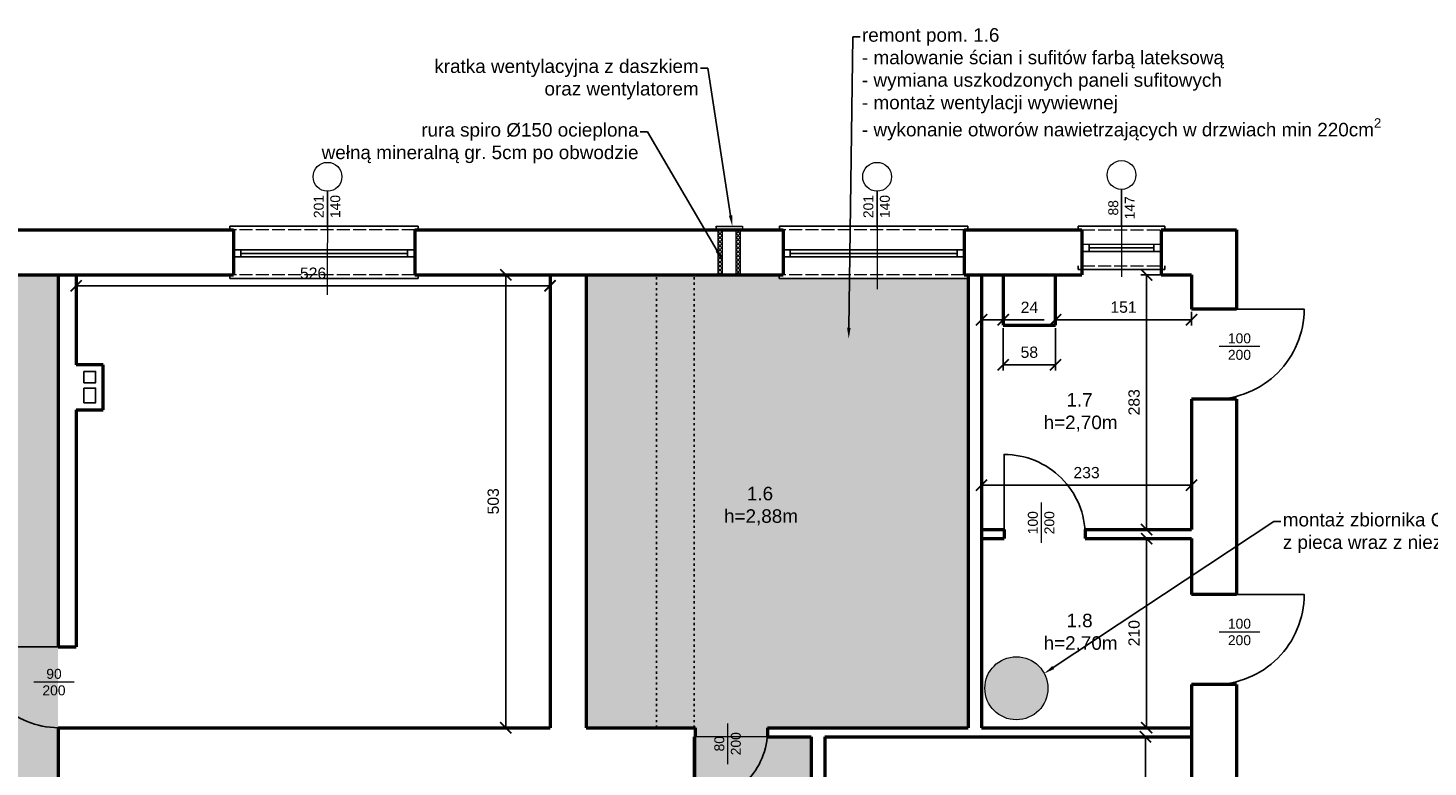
# Model space of a CAD drawing. Header units: metres. Extents: x 158874 to 185002, y -166493 to -154354.
# Tile 43 of 95: x 178616 to 180170, y -158533 to -157712. Entities that reach past the tile are written whole.
import ezdxf
from ezdxf import colors
from ezdxf.entities.mleader import LeaderData, LeaderLine
from ezdxf.math import Vec2, Vec3

# ---------------------------------------------------------------- set-up
doc = ezdxf.new("R2010")
doc.units = ezdxf.units.M
doc.linetypes.add('ACAD_ISO02W100', pattern=[15, 12, -3])
doc.linetypes.add('ACAD_ISO03W100', pattern=[30, 12, -18])
for name, color, linetype, lineweight in [('2 (średnia)', 1, 'Continuous', 25), ('3 (cienka przerywana)', 252, 'ACAD_ISO02W100', 13), ('3 (cienka)', 252, 'Continuous', 9), ('cienka25', 5, 'Continuous', 25), ('gruba50', 7, 'Continuous', 50), ('Wymiarowanie', 1, 'Continuous', 9), ('wymiarowanie9', 1, 'Continuous', 9)]:
    doc.layers.add(name, color=color, linetype=linetype, lineweight=lineweight)
doc.styles.add('Opisowy', font='arial.ttf')
doc.styles.get("Standard").update_dxf_attribs({"font": 'arial.ttf'})
doc.dimstyles.new('Kopia Opisowy', dxfattribs={"dimscale": 0, "dimtxt": 2.5, "dimasz": 2.5, "dimexe": 1.25, "dimexo": 0.625, "dimgap": 1.5, "dimtad": 1, "dimdec": 0, "dimtxsty": 'Opisowy', "dimblk": 'ARCHTICK', "dimcen": 2.5, "dimadec": 0, "dimazin": 0, "dimtfac": 1, "dimtdec": 0, "dimtmove": 0, "dimatfit": 3, "dimldrblk": 'NONE', "dimfxl": 1, "dimarcsym": 0})

# ---------------------------------------------------------------- blocks, each defined once
blk = doc.blocks.new('*U355')
at = {"color": 0, "linetype": 'ByBlock', "ltscale": 10}
blk.add_lwpolyline([(-1000, 0), (-1000, -1000, 0.414214), (0, 0)], format="xyb", dxfattribs=at)
blk = doc.blocks.new('*U356')
at = {"color": 0, "linetype": 'ByBlock', "ltscale": 10}
blk.add_lwpolyline([(0, 0), (0, -1250, -0.414214), (-1250, 0)], format="xyb", dxfattribs=at)
blk = doc.blocks.new('_ArchTick')
at = {"color": 0, "linetype": 'ByBlock', "const_width": 0.15}
blk.add_lwpolyline([(-0.5, -0.5), (0.5, 0.5)], dxfattribs=at)
blk = doc.blocks.new('*D431')
at = {"layer": 'Defpoints', "color": 0, "ltscale": 0.2, "transparency": 16777216}
for p in [(178669.3, -157998.2), (179195.3, -157998.2), (179195.3, -157998.2)]:
    blk.add_point(p, dxfattribs=at)
at = {"layer": 'wymiarowanie9', "color": 0, "lineweight": -2, "ltscale": 0.2, "transparency": 16777216}
for p, q in [((178669.3, -157995), (178669.3, -157991.9)), ((178669.3, -157998.2), (179195.3, -157998.2)), ((179195.3, -157995), (179195.3, -157991.9))]:
    blk.add_line(p, q, dxfattribs=at)
at = {"layer": 'wymiarowanie9', "color": 0, "lineweight": -2, "ltscale": 0.2, "transparency": 16777216, "xscale": 12.5, "yscale": 12.5, "zscale": 12.5, "rotation": 180}
blk.add_blockref('_ArchTick', (178669.3, -157998.2), dxfattribs=at)
at = {"layer": 'wymiarowanie9', "color": 0, "lineweight": -2, "ltscale": 0.2, "transparency": 16777216, "xscale": 12.5, "yscale": 12.5, "zscale": 12.5}
blk.add_blockref('_ArchTick', (179195.3, -157998.2), dxfattribs=at)
at = {"layer": 'wymiarowanie9', "color": 0, "ltscale": 0.2, "transparency": 16777216, "insert": (178932.3, -157984.3), "char_height": 12.5, "attachment_point": 5, "style": 'Opisowy'}
blk.add_mtext('526', dxfattribs=at)
blk = doc.blocks.new('_None')
blk = doc.blocks.new('*D432')
at = {"layer": 'Defpoints', "color": 0, "ltscale": 0.2, "transparency": 16777216}
for p in [(179674.3, -158035.9), (179698.3, -158035.9), (179698.3, -158035.9)]:
    blk.add_point(p, dxfattribs=at)
at = {"layer": 'wymiarowanie9', "color": 0, "lineweight": -2, "ltscale": 0.2, "transparency": 16777216}
for p, q in [((179674.3, -158032.8), (179674.3, -158029.7)), ((179698.3, -158032.8), (179698.3, -158029.7)), ((179674.3, -158035.9), (179698.3, -158035.9)), ((179698.3, -158035.9), (179743.9, -158035.9))]:
    blk.add_line(p, q, dxfattribs=at)
at = {"layer": 'wymiarowanie9', "color": 0, "lineweight": -2, "ltscale": 0.2, "transparency": 16777216, "xscale": 12.5, "yscale": 12.5, "zscale": 12.5, "rotation": 180}
blk.add_blockref('_ArchTick', (179674.3, -158035.9), dxfattribs=at)
at = {"layer": 'wymiarowanie9', "color": 0, "lineweight": -2, "ltscale": 0.2, "transparency": 16777216, "xscale": 12.5, "yscale": 12.5, "zscale": 12.5}
blk.add_blockref('_ArchTick', (179698.3, -158035.9), dxfattribs=at)
at = {"layer": 'wymiarowanie9', "color": 0, "ltscale": 0.2, "transparency": 16777216, "insert": (179727.4, -158022.1), "char_height": 12.5, "attachment_point": 5, "style": 'Opisowy'}
blk.add_mtext('24', dxfattribs=at)
blk = doc.blocks.new('*D433')
at = {"layer": 'Defpoints', "color": 0, "ltscale": 0.2, "transparency": 16777216}
for p in [(179907.3, -158024.1), (179756.3, -158035.9), (179756.3, -158035.9)]:
    blk.add_point(p, dxfattribs=at)
at = {"layer": 'wymiarowanie9', "color": 0, "lineweight": -2, "ltscale": 0.2, "transparency": 16777216}
for p, q in [((179756.3, -158032.8), (179756.3, -158029.7)), ((179907.3, -158027.2), (179907.3, -158042.2)), ((179907.3, -158035.9), (179756.3, -158035.9))]:
    blk.add_line(p, q, dxfattribs=at)
at = {"layer": 'wymiarowanie9', "color": 0, "lineweight": -2, "ltscale": 0.2, "transparency": 16777216, "xscale": 12.5, "yscale": 12.5, "zscale": 12.5, "rotation": 180}
blk.add_blockref('_ArchTick', (179756.3, -158035.9), dxfattribs=at)
at = {"layer": 'wymiarowanie9', "color": 0, "lineweight": -2, "ltscale": 0.2, "transparency": 16777216, "xscale": 12.5, "yscale": 12.5, "zscale": 12.5}
blk.add_blockref('_ArchTick', (179907.3, -158035.9), dxfattribs=at)
at = {"layer": 'wymiarowanie9', "color": 0, "ltscale": 0.2, "transparency": 16777216, "insert": (179831.8, -158022), "char_height": 12.5, "attachment_point": 5, "style": 'Opisowy'}
blk.add_mtext('151', dxfattribs=at)
blk = doc.blocks.new('*D434')
at = {"layer": 'Defpoints', "color": 0, "ltscale": 0.2, "transparency": 16777216}
for p in [(179907.3, -158219.7), (179674.3, -158269.1), (179907.3, -158269.1)]:
    blk.add_point(p, dxfattribs=at)
at = {"layer": 'wymiarowanie9', "color": 0, "lineweight": -2, "ltscale": 0.2, "transparency": 16777216}
for p, q in [((179674.3, -158266), (179674.3, -158213.4)), ((179674.3, -158219.7), (179907.3, -158219.7)), ((179907.3, -158266), (179907.3, -158213.4))]:
    blk.add_line(p, q, dxfattribs=at)
at = {"layer": 'wymiarowanie9', "color": 0, "lineweight": -2, "ltscale": 0.2, "transparency": 16777216, "xscale": 12.5, "yscale": 12.5, "zscale": 12.5, "rotation": 180}
blk.add_blockref('_ArchTick', (179674.3, -158219.7), dxfattribs=at)
at = {"layer": 'wymiarowanie9', "color": 0, "lineweight": -2, "ltscale": 0.2, "transparency": 16777216, "xscale": 12.5, "yscale": 12.5, "zscale": 12.5}
blk.add_blockref('_ArchTick', (179907.3, -158219.7), dxfattribs=at)
at = {"layer": 'wymiarowanie9', "color": 0, "ltscale": 0.2, "transparency": 16777216, "insert": (179790.8, -158205.8), "char_height": 12.5, "attachment_point": 5, "style": 'Opisowy'}
blk.add_mtext('233', dxfattribs=at)
blk = doc.blocks.new('*D435')
at = {"layer": 'Defpoints', "color": 0, "ltscale": 0.2, "transparency": 16777216}
for p in [(179882.7, -157986.1), (179857.4, -158269.1), (179892.2, -158269.1)]:
    blk.add_point(p, dxfattribs=at)
at = {"layer": 'wymiarowanie9', "color": 0, "lineweight": -2, "ltscale": 0.2, "transparency": 16777216}
for p, q in [((179879.6, -157986.1), (179851.2, -157986.1)), ((179857.4, -157986.1), (179857.4, -158269.1)), ((179889, -158269.1), (179851.2, -158269.1))]:
    blk.add_line(p, q, dxfattribs=at)
at = {"layer": 'wymiarowanie9', "color": 0, "lineweight": -2, "ltscale": 0.2, "transparency": 16777216, "xscale": 12.5, "yscale": 12.5, "zscale": 12.5}
for p, rotation in [((179857.4, -157986.1), 90), ((179857.4, -158269.1), 270)]:
    blk.add_blockref('_ArchTick', p, dxfattribs=dict(at, rotation=rotation))
at = {"layer": 'wymiarowanie9', "color": 0, "ltscale": 0.2, "transparency": 16777216, "insert": (179843.6, -158127.6), "char_height": 12.5, "attachment_point": 5, "rotation": 90, "style": 'Opisowy'}
blk.add_mtext('283', dxfattribs=at)
blk = doc.blocks.new('*D436')
at = {"layer": 'Defpoints', "color": 0, "ltscale": 0.2, "transparency": 16777216}
for p in [(179698.3, -158042.1), (179756.3, -158042.1), (179756.3, -158086)]:
    blk.add_point(p, dxfattribs=at)
at = {"layer": 'wymiarowanie9', "color": 0, "lineweight": -2, "ltscale": 0.2, "transparency": 16777216}
for p, q in [((179698.3, -158045.2), (179698.3, -158092.2)), ((179756.3, -158045.2), (179756.3, -158092.2)), ((179698.3, -158086), (179756.3, -158086))]:
    blk.add_line(p, q, dxfattribs=at)
at = {"layer": 'wymiarowanie9', "color": 0, "lineweight": -2, "ltscale": 0.2, "transparency": 16777216, "xscale": 12.5, "yscale": 12.5, "zscale": 12.5, "rotation": 180}
blk.add_blockref('_ArchTick', (179698.3, -158086), dxfattribs=at)
at = {"layer": 'wymiarowanie9', "color": 0, "lineweight": -2, "ltscale": 0.2, "transparency": 16777216, "xscale": 12.5, "yscale": 12.5, "zscale": 12.5}
blk.add_blockref('_ArchTick', (179756.3, -158086), dxfattribs=at)
at = {"layer": 'wymiarowanie9', "color": 0, "ltscale": 0.2, "transparency": 16777216, "insert": (179727.3, -158072.1), "char_height": 12.5, "attachment_point": 5, "style": 'Opisowy'}
blk.add_mtext('58', dxfattribs=at)
blk = doc.blocks.new('*D437')
at = {"layer": 'Defpoints', "color": 0, "ltscale": 0.2, "transparency": 16777216}
for p in [(179195.3, -157986.1), (179146.2, -158489.1), (179195.3, -158489.1)]:
    blk.add_point(p, dxfattribs=at)
at = {"layer": 'wymiarowanie9', "color": 0, "lineweight": -2, "ltscale": 0.2, "transparency": 16777216}
for p, q in [((179192.2, -157986.1), (179140, -157986.1)), ((179146.2, -157986.1), (179146.2, -158489.1)), ((179192.2, -158489.1), (179140, -158489.1))]:
    blk.add_line(p, q, dxfattribs=at)
at = {"layer": 'wymiarowanie9', "color": 0, "lineweight": -2, "ltscale": 0.2, "transparency": 16777216, "xscale": 12.5, "yscale": 12.5, "zscale": 12.5}
for p, rotation in [((179146.2, -157986.1), 90), ((179146.2, -158489.1), 270)]:
    blk.add_blockref('_ArchTick', p, dxfattribs=dict(at, rotation=rotation))
at = {"layer": 'wymiarowanie9', "color": 0, "ltscale": 0.2, "transparency": 16777216, "insert": (179132.3, -158237.6), "char_height": 12.5, "attachment_point": 5, "rotation": 90, "style": 'Opisowy'}
blk.add_mtext('503', dxfattribs=at)
blk = doc.blocks.new('*U360')
at = {"color": 0, "linetype": 'ByBlock', "ltscale": 10}
blk.add_lwpolyline([(0, 0), (0, 1125, 0.414214), (-1125, 0)], format="xyb", dxfattribs=at)
blk = doc.blocks.new('*D428')
at = {"layer": 'Defpoints', "color": 0, "ltscale": 0.2, "transparency": 16777216}
for p in [(179857.5, -158279.1), (179857.5, -158489.1), (179857.5, -158489.1)]:
    blk.add_point(p, dxfattribs=at)
at = {"layer": 'wymiarowanie9', "color": 0, "lineweight": -2, "ltscale": 0.2, "transparency": 16777216}
for p, q in [((179857.5, -158279.1), (179857.5, -158489.1)), ((179860.6, -158279.1), (179863.7, -158279.1)), ((179860.6, -158489.1), (179863.7, -158489.1))]:
    blk.add_line(p, q, dxfattribs=at)
at = {"layer": 'wymiarowanie9', "color": 0, "lineweight": -2, "ltscale": 0.2, "transparency": 16777216, "xscale": 12.5, "yscale": 12.5, "zscale": 12.5}
for p, rotation in [((179857.5, -158279.1), 90), ((179857.5, -158489.1), 270)]:
    blk.add_blockref('_ArchTick', p, dxfattribs=dict(at, rotation=rotation))
at = {"layer": 'wymiarowanie9', "color": 0, "ltscale": 0.2, "transparency": 16777216, "insert": (179843.6, -158384.1), "char_height": 12.5, "attachment_point": 5, "rotation": 90, "style": 'Opisowy'}
blk.add_mtext('210', dxfattribs=at)
blk = doc.blocks.new('*D429')
at = {"layer": 'Defpoints', "color": 0, "ltscale": 0.2, "transparency": 16777216}
for p in [(179856.1, -158499.1), (179856.1, -158811.1), (179856.1, -158811.1)]:
    blk.add_point(p, dxfattribs=at)
at = {"layer": 'wymiarowanie9', "color": 0, "lineweight": -2, "ltscale": 0.2, "transparency": 16777216}
for p, q in [((179856.1, -158499.1), (179856.1, -158811.1)), ((179859.2, -158499.1), (179862.4, -158499.1)), ((179859.2, -158811.1), (179862.4, -158811.1))]:
    blk.add_line(p, q, dxfattribs=at)
at = {"layer": 'wymiarowanie9', "color": 0, "lineweight": -2, "ltscale": 0.2, "transparency": 16777216, "xscale": 12.5, "yscale": 12.5, "zscale": 12.5}
for p, rotation in [((179856.1, -158499.1), 90), ((179856.1, -158811.1), 270)]:
    blk.add_blockref('_ArchTick', p, dxfattribs=dict(at, rotation=rotation))
at = {"layer": 'wymiarowanie9', "color": 0, "ltscale": 0.2, "transparency": 16777216, "insert": (179842.2, -158655.1), "char_height": 12.5, "attachment_point": 5, "rotation": 90, "style": 'Opisowy'}
blk.add_mtext('312', dxfattribs=at)
blk = doc.blocks.new('*U361')
at = {"color": 0, "linetype": 'ByBlock', "ltscale": 10}
blk.add_lwpolyline([(-1125, 0), (-1125, -1125, 0.414214), (0, 0)], format="xyb", dxfattribs=at)

msp = doc.modelspace()

# ---------------------------------------------------------------- hatches: boundary and pattern name
at = {"layer": 'wymiarowanie9', "ltscale": 0.2}
h = msp.add_hatch(color=256, dxfattribs=at)
h.dxf.hatch_style = 1
h.paths.add_polyline_path([(179379.7, -157932.1), (179379.7, -157936.1), (179408.8, -157936.1), (179408.8, -157932.1)])
h = msp.add_hatch(dxfattribs=at)
h.set_pattern_fill('ANSI37', color=256, angle=90)
h.set_pattern_definition([(135, (20247.027, -337893.421), (-2.24506403, -2.24506403), []), (225, (20247.027, -337893.421), (2.24506403, -2.24506403), [])])
h.paths.add_polyline_path([(179381.8, -157936.1), (179381.8, -157986.1), (179386.8, -157986.1), (179386.8, -157936.1)])
h.paths.add_polyline_path([(179401.8, -157936.1), (179401.8, -157986.1), (179406.8, -157986.1), (179406.8, -157936.1)])
at = {"layer": 'wymiarowanie9', "ltscale": 0.2, "transparency": 33554508}
h = msp.add_hatch(color=3, dxfattribs=at)
h.dxf.hatch_style = 1
h.paths.add_polyline_path([(178649.3, -158561.1), (178649.3, -158489.1), (178649.3, -158399.1), (178649.3, -157986.1), (178084.3, -157986.1), (178084.3, -158170.4), (178088.3, -158170.4), (178088.3, -158383.4), (178084.3, -158383.4), (178084.3, -158420), (178088.3, -158420), (178088.3, -158633), (178084.3, -158633), (178084.3, -158675.2), (178088.3, -158675.2), (178088.3, -158888.2), (178084.3, -158888.2), (178084.3, -158926.3), (178088.3, -158926.3), (178088.3, -159139.3), (178084.3, -159139.3), (178084.3, -159299.1), (178286.8, -159299.1), (178406.8, -159299.1), (178649.3, -159299.1), (178649.3, -158791.1)])
h = msp.add_hatch(color=5, dxfattribs=at)
h.dxf.hatch_style = 1
h.paths.add_polyline_path([(179659.3, -157990.1), (179449.7, -157990.1), (179449.7, -157986.1), (179355.3, -157986.1), (179355.3, -158489.1), (179356.7, -158489.1), (179356.7, -158499.1), (179436.7, -158499.1), (179436.7, -158489.1), (179659.3, -158489.1)])
h.paths.add_polyline_path([(179355.3, -157986.1), (179313.3, -157986.1), (179313.3, -158489.1), (179355.3, -158489.1)])
h.paths.add_polyline_path([(179313.3, -157986.1), (179235.3, -157986.1), (179235.3, -158489.1), (179313.3, -158489.1)])
h.paths.add_polyline_path([(179413, -158522.4), (179413, -158491.2), (179371.9, -158491.2), (179371.9, -158522.4)], flags=9)
h = msp.add_hatch(color=1, dxfattribs=at)
h.dxf.hatch_style = 1
h.paths.add_polyline_path([(179677.9, -158445.3, 1), (179747.9, -158445.3, 1)])
at = {"layer": 'wymiarowanie9', "ltscale": 0.2, "true_color": 0x93278f, "transparency": 33554508}
h = msp.add_hatch(color=217, dxfattribs=at)
h.dxf.hatch_style = 1
h.paths.add_polyline_path([(179505.6, -158623.4), (179536.8, -158623.4), (179536.8, -158582.3), (179505.6, -158582.3)], flags=24)
edge = h.paths.add_edge_path()
edge.add_line((179485.3, -159041.1), (179485.3, -158499.1))
edge.add_line((179485.3, -158499.1), (179436.7, -158499.1))
edge.add_line((179436.7, -158499.1), (179356.7, -158499.1))
edge.add_line((179356.7, -158499.1), (179355.3, -158499.1))
edge.add_line((179355.3, -158499.1), (179355.3, -159010.1))
edge.add_line((179355.3, -159010.1), (179355.3, -159103.1))
edge.add_line((179355.3, -159103.1), (179355.3, -159299.1))
edge.add_line((179355.3, -159299.1), (179379.6, -159299.1))
edge.add_line((179379.6, -159299.1), (179469.6, -159299.1))
edge.add_line((179469.6, -159299.1), (179485.3, -159299.1))
edge.add_line((179485.3, -159299.1), (179485.3, -159121.1))
edge.add_line((179485.3, -159121.1), (179492.8, -159121.1))
edge.add_arc((179492.8, -159041.1), 80, 270, 275.3794)
edge.add_line((179500.3, -159120.7), (179500.3, -159041.1))
edge.add_line((179500.3, -159041.1), (179492.8, -159041.1))
edge.add_line((179492.8, -159041.1), (179485.3, -159041.1))

# ---------------------------------------------------------------- linework, layer by layer
at = {"layer": '2 (średnia)', "color": 0}
for p, q in [((179049.1, -157932.1), (178840, -157932.1)), ((178840, -157932.1), (178840, -157936.1)), ((179049.1, -157932.1), (179049.1, -157936.1)), ((179659.1, -157932.1), (179449.9, -157932.1)), ((179449.9, -157932.1), (179449.9, -157936.1)), ((179659.1, -157932.1), (179659.1, -157936.1)), ((179781.6, -157932.1), (179877.6, -157932.1)), ((179781.6, -157932.1), (179781.6, -157936.1)), ((179877.6, -157932.1), (179877.6, -157936.1)), ((179785.6, -157952.1), (179873.6, -157952.2)), ((179793.6, -157952.1), (179793.6, -157960.1)), ((179793.6, -157956.1), (179865.6, -157956.1)), ((179865.6, -157952.2), (179865.6, -157960.1)), ((179045.1, -157958.2), (178844.1, -157958.2)), ((179045.1, -157966.2), (178844.1, -157966.1)), ((178852, -157966.1), (178852, -157958.2)), ((179037.1, -157962.2), (178852, -157962.2)), ((179037.1, -157966.2), (179037.1, -157958.2)), ((179655.1, -157958.2), (179454.1, -157958.2)), ((179655.1, -157966.2), (179454.1, -157966.1)), ((179462, -157966.1), (179462, -157958.2)), ((179647.1, -157962.2), (179462, -157962.2)), ((179647.1, -157966.2), (179647.1, -157958.2)), ((179785.6, -157960.1), (179873.6, -157960.1)), ((178839.8, -157986.1), (178839.8, -157990.1)), ((179049.1, -157990.1), (179049.1, -157986.1)), ((179449.7, -157986.1), (179449.7, -157990.1)), ((179659.1, -157990.1), (179659.1, -157986.1)), ((179781.6, -157980.1), (179781.6, -157976.1)), ((179781.6, -157980.1), (179877.6, -157980.1)), ((179877.6, -157980.1), (179877.6, -157976.1)), ((179049.1, -157990.1), (178839.8, -157990.1)), ((179659.1, -157990.1), (179449.7, -157990.1))]:
    msp.add_line(p, q, dxfattribs=at)
at = {"layer": '2 (średnia)', "color": 1}
msp.add_line((179379.7, -157932.1), (179379.7, -157936.1), dxfattribs=at)
at = {"layer": '3 (cienka przerywana)', "color": 0, "ltscale": 1.2}
for p, q in [((179045.1, -157936.1), (178844.1, -157936.1)), ((179655.1, -157936.1), (179454.1, -157936.1)), ((179785.6, -157936.1), (179873.6, -157936.1)), ((179045.1, -157986.1), (178844.1, -157986.1)), ((179655.1, -157986.1), (179454.1, -157986.1)), ((179785.6, -157976.1), (179873.6, -157976.1))]:
    msp.add_line(p, q, dxfattribs=at)
at = {"layer": '3 (cienka)', "color": 0}
for p, q in [((178948.3, -157893.1), (178947.9, -158008.3)), ((178948.3, -157934.1), (178948.3, -157893.1)), ((179558.3, -157934.1), (179558.3, -157893.1)), ((179558.3, -157893.1), (179558.3, -158002)), ((179829.6, -157932.1), (179829.6, -157891.1)), ((179829.6, -157891.1), (179829.6, -157988.1)), ((179983, -158065.8), (179938.1, -158065.8)), ((179740.4, -158238.9), (179740.4, -158283.9)), ((179983, -158382.8), (179938.1, -158382.8)), ((178667.2, -158438.5), (178622.2, -158438.5)), ((179392.4, -158484.4), (179392.4, -158529.4))]:
    msp.add_line(p, q, dxfattribs=at)
for centre in [(178948.3, -157877.1), (179558.3, -157877.1), (179829.6, -157875.1)]:
    msp.add_circle(centre, 16, dxfattribs=at)
at = {"layer": 'cienka25', "color": 0, "linetype": 'ACAD_ISO03W100', "ltscale": 0.2}
for p, q in [((179313.3, -158489.1), (179313.3, -157986.1)), ((179355.3, -158489.1), (179355.3, -157986.1))]:
    msp.add_line(p, q, dxfattribs=at)
at = {"layer": 'cienka25', "color": 0, "ltscale": 0.2}
for points in [[(178677.9, -158093.3), (178690.8, -158093.3), (178690.8, -158106), (178677.9, -158106)], [(178677.9, -158111.8), (178690.8, -158111.8), (178690.8, -158128.1), (178677.9, -158128.1)]]:
    msp.add_lwpolyline(points, close=True, dxfattribs=at)
at = {"layer": 'gruba50', "color": 0, "ltscale": 0.2}
for p, q in [((178034.3, -157936.1), (178844.1, -157936.1)), ((178844.1, -157936.1), (178844.1, -157986.1)), ((179045.1, -157936.1), (179454.1, -157936.1)), ((179045.1, -157936.1), (179045.1, -157986.1)), ((179454.1, -157936.1), (179454.1, -157986.1)), ((179655.1, -157936.1), (179785.6, -157936.1)), ((179655.1, -157936.1), (179655.1, -157986.1)), ((179785.6, -157936.1), (179785.6, -157986.1)), ((179873.6, -157936.1), (179957.3, -157936.1)), ((179873.6, -157936.1), (179873.6, -157986.1)), ((179957.3, -157936.1), (179957.3, -158024.1)), ((178084.3, -157986.1), (178844.1, -157986.1)), ((178649.3, -157986.1), (178649.3, -158399.1)), ((178669.3, -157986.1), (178669.3, -158086.1)), ((179045.1, -157986.1), (179454.1, -157986.1)), ((179195.3, -157986.1), (179195.3, -158489.1)), ((179235.3, -157986.1), (179235.3, -158489.1)), ((179655.1, -157986.1), (179785.6, -157986.1)), ((179659.3, -157986.1), (179659.3, -158489.1)), ((179674.3, -157986.1), (179674.3, -158489.1)), ((179674.3, -157986.1), (179698.3, -157986.1)), ((179698.3, -157986.1), (179698.3, -158042.1)), ((179756.3, -158042.1), (179756.3, -157986.1)), ((179873.6, -157986.1), (179907.3, -157986.1)), ((179907.3, -157986.1), (179907.3, -158024.1)), ((179957.3, -158024.1), (179907.3, -158024.1)), ((179698.3, -158042.1), (179756.3, -158042.1)), ((178699.3, -158136.1), (178699.3, -158086.1)), ((179907.3, -158124.1), (179907.3, -158269.1)), ((179957.3, -158124.1), (179907.3, -158124.1)), ((179957.3, -158124.1), (179957.3, -158341.1)), ((178669.3, -158136.1), (178669.3, -158399.1)), ((178669.3, -158136.1), (178699.3, -158136.1)), ((179674.3, -158269.1), (179699.3, -158269.1)), ((179674.3, -158279.1), (179699.3, -158279.1)), ((179699.3, -158269.1), (179699.3, -158279.1)), ((179789.3, -158269.1), (179907.3, -158269.1)), ((179789.3, -158269.1), (179789.3, -158279.1)), ((179789.3, -158279.1), (179907.3, -158279.1)), ((179907.3, -158279.1), (179907.3, -158341.1)), ((178649.3, -158399.1), (178669.3, -158399.1)), ((179907.3, -158441.1), (179907.3, -158548)), ((179957.3, -158441.1), (179957.3, -158548)), ((178649.3, -158489.1), (179195.3, -158489.1)), ((178649.3, -158489.1), (178649.3, -158561.1)), ((179235.3, -158489.1), (179356.7, -158489.1)), ((179355.3, -158499.1), (179356.7, -158499.1)), ((179356.7, -158499.1), (179356.7, -158489.1)), ((179436.7, -158489.1), (179659.3, -158489.1)), ((179436.7, -158489.1), (179436.7, -158499.1)), ((179436.7, -158499.1), (179485.3, -158499.1)), ((179500.3, -158499.1), (179907.3, -158499.1)), ((179674.3, -158489.1), (179907.3, -158489.1))]:
    msp.add_line(p, q, dxfattribs=at)
for points in [[(178699.3, -158086.1), (178669.3, -158086.1)], [(179957.3, -158341.1), (179907.3, -158341.1)], [(179957.3, -158441.1), (179907.3, -158441.1)], [(179355.3, -158499.1), (179355.3, -159010.1)], [(179485.3, -158499.1), (179485.3, -158561.1)], [(179500.3, -158499.1), (179500.3, -158561.1)]]:
    msp.add_lwpolyline(points, dxfattribs=at)
at = {"layer": 'wymiarowanie9', "color": 1, "ltscale": 0.2}
for p, q in [((179379.7, -157936.1), (179379.7, -157932.1)), ((179379.7, -157932.1), (179408.8, -157932.1)), ((179381.8, -157986.1), (179381.8, -157936.1)), ((179386.8, -157986.1), (179386.8, -157936.1)), ((179401.8, -157986.1), (179401.8, -157936.1)), ((179406.8, -157986.1), (179406.8, -157936.1)), ((179408.8, -157932.1), (179408.8, -157936.1))]:
    msp.add_line(p, q, dxfattribs=at)
at = {"layer": 'wymiarowanie9', "color": 0, "ltscale": 0.2}
msp.add_line((179436.7, -158499.1), (179356.7, -158499.1), dxfattribs=at)
msp.add_circle((179712.9, -158445.3), 35, dxfattribs=at)

# ---------------------------------------------------------------- block references
at = {"layer": '2 (średnia)', "color": 0, "yscale": 0.08, "zscale": 0.08}
for name, p, xscale, rotation in [('*U356', (179932.3, -158024.1), 0.08, 90), ('*U361', (179789.3, -158275.6), -0.08, 180), ('*U356', (179932.3, -158341.1), 0.08, 90), ('*U360', (178649.3, -158399.1), 0.08, 90)]:
    msp.add_blockref(name, p, dxfattribs=dict(at, xscale=xscale, rotation=rotation))
at = {"layer": '2 (średnia)', "color": 0, "xscale": 0.08, "yscale": 0.08, "zscale": 0.08}
msp.add_blockref('*U355', (179436.7, -158492.1), dxfattribs=at)

# ---------------------------------------------------------------- texts
at = {"layer": '3 (cienka)', "color": 0, "char_height": 11, "attachment_point": 5, "rotation": 90}
for s, insert in [('\\pxqc;201\\P140', (178947.8, -157910.2)), ('\\pxqc;201\\P140', (179557.8, -157910.2)), ('\\pxqc;88\\P147', (179829.6, -157911.6)), ('\\pxqc;100\\P200', (179740.4, -158261.4)), ('\\pxqc;80\\P200', (179392.4, -158506.9))]:
    msp.add_mtext_dynamic_manual_height_columns(s, width=30.403, gutter_width=12.5, heights=[0], dxfattribs=dict(at, insert=insert))
at = {"layer": '3 (cienka)', "color": 0, "char_height": 11, "attachment_point": 5}
for s, insert in [('\\pxqc;100\\P200', (179960.5, -158065.8)), ('\\pxqc;100\\P200', (179960.5, -158382.8)), ('\\pxqc;90\\P200', (178644.7, -158438.5))]:
    msp.add_mtext_dynamic_manual_height_columns(s, width=30.403, gutter_width=12.5, heights=[0], dxfattribs=dict(at, insert=insert))
at = {"layer": 'Wymiarowanie', "color": 0, "char_height": 15, "attachment_point": 1, "style": 'Opisowy'}
for s, insert in [('\\A1;\\pxqc;1.7\\P\\pq*;h=2,70m', (179743.1, -158117.4)), ('\\A1;\\pxqc;1.6\\P\\pq*;h=2,88m', (179388.4, -158221.5)), ('\\A1;\\pxqc;1.8\\P\\pq*;h=2,70m', (179743.1, -158362.5))]:
    msp.add_mtext_dynamic_manual_height_columns(s, width=79.824, gutter_width=20, heights=[0], dxfattribs=dict(at, insert=insert))

# ---------------------------------------------------------------- dimensions: what is measured, and where the dimension line sits
at = {"layer": 'wymiarowanie9', "color": 0, "ltscale": 0.2}
for base, p1, p2, picture, middle in [((179195.3, -157998.2), (178669.3, -157998.2), (179195.3, -157998.2), '*D431', (178932.3, -157984.3)), ((179698.3, -158035.9), (179674.3, -158035.9), (179698.3, -158035.9), '*D432', (179727.4, -158022.1)), ((179756.3, -158035.9), (179907.3, -158024.1), (179756.3, -158035.9), '*D433', (179831.8, -158022)), ((179756.3, -158086), (179698.3, -158042.1), (179756.3, -158042.1), '*D436', (179727.3, -158072.1)), ((179907.3, -158219.7), (179674.3, -158269.1), (179907.3, -158269.1), '*D434', (179790.8, -158205.8))]:
    dim = msp.add_linear_dim(base=base, p1=p1, p2=p2, dimstyle='Kopia Opisowy', dxfattribs=at)
    dim.commit()
    dim.dimension.update_dxf_attribs({"geometry": picture, "text_midpoint": middle})
for base, p1, p2, picture, middle in [((179146.2, -158489.1), (179195.3, -157986.1), (179195.3, -158489.1), '*D437', (179132.3, -158237.6)), ((179857.4, -158269.1), (179882.7, -157986.1), (179892.2, -158269.1), '*D435', (179843.6, -158127.6)), ((179857.5, -158489.1), (179857.5, -158279.1), (179857.5, -158489.1), '*D428', (179843.6, -158384.1)), ((179856.1, -158811.1), (179856.1, -158499.1), (179856.1, -158811.1), '*D429', (179842.2, -158655.1))]:
    dim = msp.add_linear_dim(base=base, p1=p1, p2=p2, angle=90, dimstyle='Kopia Opisowy', dxfattribs=at)
    dim.commit()
    dim.dimension.update_dxf_attribs({"geometry": picture, "text_midpoint": middle})

# ---------------------------------------------------------------- leaders
at = {"layer": 'wymiarowanie9', "color": 5, "ltscale": 0.2}
ml = msp.add_multileader_mtext('Standard', dxfattribs=at)
ml.set_content('\\A1;remont pom. 1.6\\P- malowanie ścian i sufitów farbą lateksową\\P- wymiana uszkodzonych paneli sufitowych\\P- montaż wentylacji wywiewnej\\P- wykonanie otworów nawietrzających w drzwiach min 220cm{\\H0.7x;\\S2^ ;}', color=5)
ml.set_leader_properties()
ml.build(insert=Vec2(0, 0))
ml.multileader.update_dxf_attribs({"arrow_head_size": 12})
ctx = ml.context
ctx.base_point, ctx.char_height, ctx.arrow_head_size, ctx.plane_origin = Vec3(179539.5, -157721.8), 15, 12, Vec3(179129.1, -158018.5)
notes = []
notes.append((ctx, [(0, (1, 1, 0), (179531.5, -157721.8), (1, 0), 8, [(0, [(179526.8, -158056.9)], 0, [])])]))
ctx.mtext.insert, ctx.mtext.flow_direction = Vec3(179541.5, -157712.1), 5
at = {"layer": 'wymiarowanie9', "color": 1, "ltscale": 0.2}
ml = msp.add_multileader_mtext('Standard', dxfattribs=at)
ml.set_content('kratka wentylacyjna z daszkiem \\Poraz wentylatorem', color=1)
ml.set_leader_properties()
ml.build(insert=Vec2(0, 0))
ml.multileader.update_dxf_attribs({"arrow_head_size": 12})
ctx = ml.context
ctx.base_point, ctx.char_height, ctx.arrow_head_size, ctx.plane_origin = Vec3(179067.6, -157756.5), 15, 12, Vec3(179027.4, -157921.9)
ctx.text_align_type = 2
notes.append((ctx, [(1, (1, 1, 0), (179370.3, -157756.5), (-1, 0), 8, [(0, [(179397.6, -157932.1)], 0, [])])]))
ctx.mtext.insert, ctx.mtext.alignment, ctx.mtext.flow_direction = Vec3(179360.3, -157746.8), 3, 5
ml = msp.add_multileader_mtext('Standard', dxfattribs=at)
ml.set_content('rura spiro %%C150 ocieplona \\Pwełną mineralną gr. 5cm po obwodzie', color=1)
ml.set_leader_properties()
ml.build(insert=Vec2(0, 0))
ml.multileader.update_dxf_attribs({"arrow_head_size": 12})
ctx = ml.context
ctx.base_point, ctx.char_height, ctx.arrow_head_size, ctx.plane_origin = Vec3(178940.7, -157827.2), 15, 12, Vec3(178962.1, -157922.5)
ctx.text_align_type = 2
notes.append((ctx, [(1, (1, 1, 0), (179303.5, -157827.2), (-1, 0), 8, [(0, [(179386.8, -157969.8)], 0, [])])]))
ctx.mtext.insert, ctx.mtext.alignment, ctx.mtext.flow_direction = Vec3(179293.5, -157817.5), 3, 5
ml = msp.add_multileader_mtext('Standard', dxfattribs=at)
ml.set_content('montaż zbiornika CWU zasilanego \\Pz pieca wraz z niezbędnymi przyłączami', color=1)
ml.set_leader_properties()
ml.build(insert=Vec2(0, 0))
ml.multileader.update_dxf_attribs({"arrow_head_size": 12})
ctx = ml.context
ctx.base_point, ctx.char_height, ctx.arrow_head_size, ctx.plane_origin = Vec3(180006.6, -158260.2), 15, 12, Vec3(179932.5, -158353.1)
notes.append((ctx, [(0, (1, 1, 0), (179998.6, -158260.2), (1, 0), 8, [(0, [(179743.8, -158428.9)], 0, [])])]))
ctx.mtext.insert, ctx.mtext.flow_direction = Vec3(180008.6, -158250.5), 5
for ctx, leaders in notes:
    for number, flags, end, landing, length, lines in leaders:
        leader = LeaderData()
        leader.index, (leader.has_last_leader_line, leader.has_dogleg_vector, leader.attachment_direction) = number, flags
        leader.last_leader_point, leader.dogleg_vector, leader.dogleg_length = Vec3(end), Vec3(landing), length
        for number, points, colour, breaks in lines:
            line = LeaderLine()
            line.index, line.vertices, line.color, line.breaks = number, Vec3.list(points), colors.encode_raw_color(colour), breaks
            leader.lines.append(line)
        ctx.leaders.append(leader)

doc.saveas('drawing.dxf')
